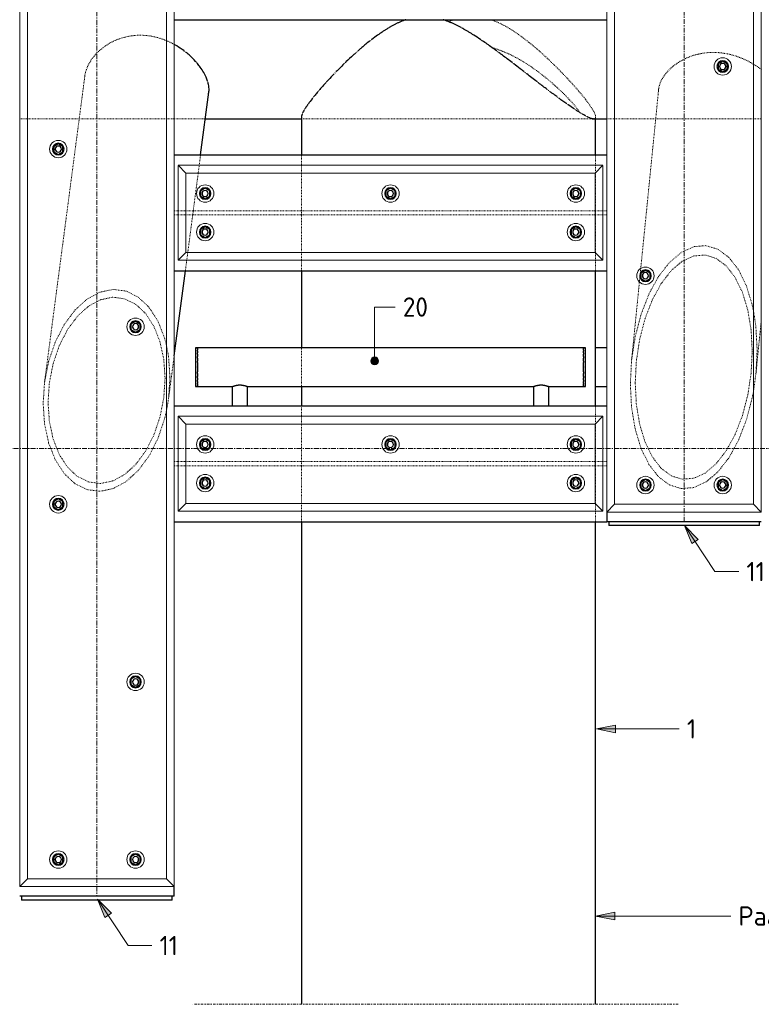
# Model space of a CAD drawing. Header units: millimetres. Extents: x -236694 to -141708, y -41476 to 103952.
# Tile 17 of 103: x -199920 to -198000, y -1440 to 1110. Entities that reach past the tile are written whole.
import ezdxf

# ---------------------------------------------------------------- set-up
doc = ezdxf.new("R2010")
doc.units = ezdxf.units.MM
for name, pattern in [('Dash dot', [15.875, 6.35, -4.7625, 0, -4.7625]), ('Grid Line', [22.225, 12.7, -3.175, 3.175, -3.175]), ('XX-HIDDEN', [4, 2, -2])]:
    doc.linetypes.add(name, pattern=pattern)
for name, color, linetype, lineweight in [('N-CO-BC-BETONVORM-G', 50, 'Continuous', 25), ('N-CO-BC-BETONVORM-G-1', 50, 'XX-HIDDEN', 18), ('N-CO-BC-BETONVORM-GN', 10, 'XX-HIDDEN', 18), ('N-CO-KC-KUNSTSTOFVORM-G', 7, 'Continuous', 13), ('N-CO-SC-STAALVORM-G', 10, 'Continuous', 25), ('X-XX-AL-CONSTRUCTIELIJN-G-1', 7, 'Grid Line', 18), ('X-XX-AL-CONSTRUCTIELIJN-G-2', 7, 'Dash dot', 18), ('X-XX-AL-T25-1', 250, 'Continuous', 13), ('X-XX-AL-T25-2', 7, 'Continuous', 13), ('X-XX-AL-VERWIJZING-G-1', 7, 'Grid Line', 18)]:
    doc.layers.add(name, color=color, linetype=linetype, lineweight=lineweight)
doc.styles.add('NLCS-ISO_1', font='NLCS-ISO.ttf', dxfattribs={"height": 50})

# ---------------------------------------------------------------- blocks, each defined once
blk = doc.blocks.new('GM_afdekklepje - GM_afdekklepje-V14-Doorsnede 2 dubbel geleidewerk')
at = {"layer": 'N-CO-SC-STAALVORM-G'}
for p, q in [((212665.7, -190), (212665.7, -200)), ((212692.7, -200), (212665.7, -200)), ((213028.7, -200), (212692.7, -200)), ((213055.7, -200), (213028.7, -200)), ((213055.7, -200), (213055.7, -190))]:
    blk.add_line(p, q, dxfattribs=at)
blk = doc.blocks.new('GM_Hakorit_2850 - GM_Hakorit_2850-3594086-Doorsnede 2 dubbel geleidewerk')
at = {"layer": 'N-CO-KC-KUNSTSTOFVORM-G'}
for p, q in [((212680.7, 2665), (212660.7, 2685)), ((212660.7, 2684.9), (212660.7, -164.9)), ((212660.8, 2685), (213060.6, 2685)), ((213060.7, 2685), (213040.7, 2665)), ((213060.7, 2684.9), (213060.7, -164.9)), ((213040.7, 2665), (212680.7, 2665)), ((212680.7, 2665), (212680.7, -145)), ((213040.7, 2665), (213040.7, -145)), ((212660.7, -165), (212680.7, -145)), ((212680.7, -145), (213040.7, -145)), ((213040.7, -145), (213060.7, -165)), ((213060.6, -165), (212660.8, -165))]:
    blk.add_line(p, q, dxfattribs=at)
for centre, start, end in [((212760.7, 2615), 90, 270), ((212760.7, 2615), 270, 90), ((212960.7, 2615), 90, 270), ((212960.7, 2615), 270, 90), ((212960.7, 2073), 90, 270), ((212960.7, 2073), 270, 90), ((212760.7, 1531), 90, 270), ((212760.7, 1531), 270, 90), ((212960.7, 989), 90, 270), ((212960.7, 989), 270, 90), ((212760.7, 447), 90, 270), ((212760.7, 447), 270, 90), ((212760.7, -95), 90, 270), ((212760.7, -95), 270, 90), ((212960.7, -95), 90, 270), ((212960.7, -95), 270, 90)]:
    blk.add_arc(centre, 22.5, start, end, dxfattribs=at)
blk = doc.blocks.new('GM_Hakorit_3820 - GM_Hakorit_3820-3593615-Doorsnede 2 dubbel geleidewerk')
at = {"layer": 'N-CO-KC-KUNSTSTOFVORM-G'}
for p, q in [((211160, 2665), (211140, 2685)), ((211140, 2684.9), (211140, -1134.9)), ((211140.1, 2685), (211540, 2685)), ((211540, 2685), (211520, 2665)), ((211540, 2684.9), (211540, -1134.9)), ((211520, 2665), (211160, 2665)), ((211160, 2665), (211160, -1115)), ((211520, 2665), (211520, -1115)), ((211140, -1135), (211160, -1115)), ((211160, -1115), (211520, -1115)), ((211520, -1115), (211540, -1135)), ((211540, -1135), (211140.1, -1135))]:
    blk.add_line(p, q, dxfattribs=at)
for centre, start, end in [((211240, 2615), 90, 270), ((211240, 2615), 270, 90), ((211440, 2615), 90, 270), ((211440, 2615), 270, 90), ((211440, 2155), 90, 270), ((211440, 2155), 270, 90), ((211240, 1695), 90, 270), ((211240, 1695), 270, 90), ((211440, 1235), 90, 270), ((211440, 1235), 270, 90), ((211240, 775), 90, 270), ((211240, 775), 270, 90), ((211440, 315), 90, 270), ((211440, 315), 270, 90), ((211240, -145), 90, 270), ((211240, -145), 270, 90), ((211440, -605), 90, 270), ((211440, -605), 270, 90), ((211240, -1065), 90, 270), ((211240, -1065), 270, 90), ((211440, -1065), 90, 270), ((211440, -1065), 270, 90)]:
    blk.add_arc(centre, 22.5, start, end, dxfattribs=at)
blk = doc.blocks.new('GM_Hakorit_1100 - GM_Hakorit_1100-3713549-Doorsnede 2 dubbel geleidewerk')
at = {"layer": 'N-CO-KC-KUNSTSTOFVORM-G'}
for p, q in [((212650.3, 2683), (211550.4, 2683)), ((211550.4, 2683), (211570.4, 2663)), ((211550.4, 2437.1), (211550.4, 2682.9)), ((212630.4, 2663), (212650.4, 2683)), ((212650.4, 2682.9), (212650.4, 2437.1)), ((212630.4, 2663), (211570.4, 2663)), ((211570.4, 2663), (211570.4, 2457)), ((212630.4, 2457), (212630.4, 2663)), ((211570.4, 2457), (211550.4, 2437)), ((212630.4, 2457), (211570.4, 2457)), ((212650.4, 2437), (212630.4, 2457)), ((212650.3, 2437), (211550.4, 2437))]:
    blk.add_line(p, q, dxfattribs=at)
for centre, start, end in [((211620.4, 2610), 0, 180), ((212100.4, 2610), 360, 180), ((212580.4, 2610), 0, 180), ((211620.4, 2610), 180, 0), ((212100.4, 2610), 180, 360), ((212580.4, 2610), 180, 360), ((211620.4, 2510), 0, 180), ((212580.4, 2510), 0, 180), ((211620.4, 2510), 180, 0), ((212580.4, 2510), 180, 360)]:
    blk.add_arc(centre, 22.5, start, end, dxfattribs=at)
blk = doc.blocks.new('GM_Bouten_Moeren_Zeskant - M16-3610774-Doorsnede 2 dubbel geleidewerk')
at = {"layer": 'N-CO-SC-STAALVORM-G'}
for p, q in [((205597.9, 2623.9), (205585.9, 2616.9)), ((205585.9, 2616.9), (205585.9, 2603.1)), ((205585.9, 2603.1), (205597.9, 2596.1)), ((205609.9, 2616.9), (205597.9, 2623.9)), ((205597.9, 2596.1), (205609.9, 2603.1)), ((205609.9, 2603.1), (205609.9, 2616.9))]:
    blk.add_line(p, q, dxfattribs=at)
for radius, start, end in [(15, 0, 180), (15, 180, 0), (8, 0, 180), (8, 180, 0)]:
    blk.add_arc((205597.9, 2610), radius, start, end, dxfattribs=at)
blk = doc.blocks.new('GM_Haalbuis_1000 - GM_Haalbuis_1000-3602095-Doorsnede 2 dubbel geleidewerk')
at = {"layer": 'N-CO-SC-STAALVORM-G'}
for p, q in [((212660.7, 260), (212631.8, 260)), ((212631.8, 160), (212660.7, 160))]:
    blk.add_line(p, q, dxfattribs=at)
blk = doc.blocks.new('GM_Haalbuis_1000 - GM_Haalbuis_1000-3744236-Doorsnede 2 dubbel geleidewerk')
at = {"layer": 'N-CO-SC-STAALVORM-G'}
for p, q in [((211600.4, 260), (211595.4, 260)), ((211595.4, 260), (211595.4, 210)), ((211600.4, 260), (211600.4, 258.4)), ((212600.4, 260), (211600.4, 260)), ((211600.4, 257.4), (211600.4, 258.3)), ((211600.4, 257.4), (211600.4, 254.1)), ((212605.4, 260), (212600.4, 260)), ((212600.4, 258.4), (212600.4, 260)), ((212600.4, 258.3), (212600.4, 257.4)), ((212600.4, 254.1), (212600.4, 257.4)), ((212605.4, 210), (212605.4, 260)), ((211600.4, 251.7), (211600.4, 254.1)), ((211600.4, 251.7), (211600.4, 247)), ((211600.4, 243.6), (211600.4, 247)), ((211600.4, 243.6), (211600.4, 237.5)), ((211600.4, 233.5), (211600.4, 237.6)), ((211600.4, 233.6), (211600.4, 225.9)), ((212600.4, 254.1), (212600.4, 251.7)), ((212600.4, 247), (212600.4, 251.7)), ((212600.4, 247), (212600.4, 243.6)), ((212600.4, 237.5), (212600.4, 243.6)), ((212600.4, 237.6), (212600.4, 233.5)), ((212600.4, 225.9), (212600.4, 233.6)), ((211595.4, 210), (211595.4, 160)), ((211600.4, 222.1), (211600.4, 225.9)), ((211600.4, 222.1), (211600.4, 210)), ((211600.4, 210), (211600.4, 210.7)), ((211600.4, 210), (211600.4, 197.9)), ((212600.4, 225.9), (212600.4, 222.1)), ((212600.4, 210), (212600.4, 222.1)), ((212600.4, 210.7), (212600.4, 210)), ((212600.4, 197.9), (212600.4, 210)), ((212605.4, 160), (212605.4, 210)), ((211600.4, 194.1), (211600.4, 197.9)), ((211600.4, 194.1), (211600.4, 186.4)), ((211600.4, 182.4), (211600.4, 186.5)), ((211600.4, 182.5), (211600.4, 176.4)), ((212600.4, 197.9), (212600.4, 194.1)), ((212600.4, 186.4), (212600.4, 194.1)), ((212600.4, 186.5), (212600.4, 182.4)), ((212600.4, 176.4), (212600.4, 182.5)), ((211595.4, 160), (211600.4, 160)), ((211600.4, 173), (211600.4, 176.4)), ((211600.4, 173), (211600.4, 168.3)), ((211600.4, 165.9), (211600.4, 168.3)), ((211600.4, 165.9), (211600.4, 162.6)), ((211600.4, 161.7), (211600.4, 162.6)), ((211600.4, 161.6), (211600.4, 160)), ((211600.4, 160), (211691.7, 160)), ((211690.4, 160), (211690.4, 110)), ((211729, 160), (212471.7, 160)), ((211730.4, 110), (211730.4, 160)), ((212470.4, 160), (212470.4, 110)), ((212509, 160), (212600.4, 160)), ((212510.4, 110), (212510.4, 160)), ((212600.4, 176.4), (212600.4, 173)), ((212600.4, 168.3), (212600.4, 173)), ((212600.4, 168.3), (212600.4, 165.9)), ((212600.4, 162.6), (212600.4, 165.9)), ((212600.4, 162.6), (212600.4, 161.7)), ((212600.4, 160), (212600.4, 161.6)), ((212600.4, 160), (212605.4, 160))]:
    blk.add_line(p, q, dxfattribs=at)
for points, knots in [([(211690.4, 160), (211690.4, 160), (211690.6, 160.1), (211691, 160.3), (211691.6, 160.5), (211692.2, 160.7), (211693, 161), (211693.8, 161.3), (211694.5, 161.5), (211694.9, 161.6), (211695, 161.7)], [-0.9884455, -0.9884455, -0.9884455, -0.9884455, -0.9444444, -0.9166667, -0.8888889, -0.8611111, -0.8333333, -0.8055556, -0.7916667, -0.7777778, -0.7777778, -0.7777778, -0.7777778]), ([(211695, 161.7), (211695.2, 161.7), (211695.6, 161.9), (211696.4, 162.1), (211697.5, 162.4), (211698.6, 162.7), (211699.6, 162.9), (211700.3, 163.1), (211701.1, 163.2), (211702.1, 163.4), (211703.5, 163.7), (211705.1, 163.9), (211706.8, 164.1), (211708.6, 164.1), (211710.4, 164.2), (211712.1, 164.1), (211713.9, 164.1), (211715.6, 163.9), (211717.2, 163.7), (211718.6, 163.4), (211719.6, 163.2), (211720.4, 163.1), (211721.1, 162.9), (211722.1, 162.7), (211723.2, 162.4), (211724.3, 162.1), (211725.1, 161.9), (211725.5, 161.7), (211725.7, 161.7)], [-0.7777778, -0.7777778, -0.7777778, -0.7777778, -0.7638889, -0.75, -0.7222222, -0.6944444, -0.6805556, -0.6666667, -0.6527778, -0.6388889, -0.6111111, -0.5833333, -0.5555556, -0.5277778, -0.5, -0.4722222, -0.4444444, -0.4166667, -0.3888889, -0.3611111, -0.3472222, -0.3333333, -0.3194444, -0.3055556, -0.2777778, -0.25, -0.2361111, -0.2222222, -0.2222222, -0.2222222, -0.2222222]), ([(211725.7, 161.7), (211725.8, 161.6), (211726.2, 161.5), (211726.9, 161.3), (211727.7, 161), (211728.5, 160.7), (211729.2, 160.5), (211729.7, 160.3), (211730.1, 160.1), (211730.3, 160), (211730.3, 160)], [-0.2222222, -0.2222222, -0.2222222, -0.2222222, -0.2083333, -0.1944444, -0.1666667, -0.1388889, -0.1111111, -0.0833333, -0.0555556, -0.0115495, -0.0115495, -0.0115495, -0.0115495]), ([(212470.4, 160), (212470.4, 160), (212470.6, 160.1), (212471, 160.3), (212471.6, 160.5), (212472.2, 160.7), (212473, 161), (212473.8, 161.3), (212474.5, 161.5), (212474.9, 161.6), (212475, 161.7)], [-0.9884455, -0.9884455, -0.9884455, -0.9884455, -0.9444444, -0.9166667, -0.8888889, -0.8611111, -0.8333333, -0.8055556, -0.7916667, -0.7777778, -0.7777778, -0.7777778, -0.7777778]), ([(212475, 161.7), (212475.2, 161.7), (212475.6, 161.9), (212476.4, 162.1), (212477.5, 162.4), (212478.6, 162.7), (212479.6, 162.9), (212480.3, 163.1), (212481.1, 163.2), (212482.1, 163.4), (212483.5, 163.7), (212485.1, 163.9), (212486.8, 164.1), (212488.6, 164.1), (212490.4, 164.2), (212492.1, 164.1), (212493.9, 164.1), (212495.6, 163.9), (212497.2, 163.7), (212498.6, 163.4), (212499.6, 163.2), (212500.4, 163.1), (212501.1, 162.9), (212502.1, 162.7), (212503.2, 162.4), (212504.3, 162.1), (212505.1, 161.9), (212505.5, 161.7), (212505.7, 161.7)], [-0.7777778, -0.7777778, -0.7777778, -0.7777778, -0.7638889, -0.75, -0.7222222, -0.6944444, -0.6805556, -0.6666667, -0.6527778, -0.6388889, -0.6111111, -0.5833333, -0.5555556, -0.5277778, -0.5, -0.4722222, -0.4444444, -0.4166667, -0.3888889, -0.3611111, -0.3472222, -0.3333333, -0.3194444, -0.3055556, -0.2777778, -0.25, -0.2361111, -0.2222222, -0.2222222, -0.2222222, -0.2222222]), ([(212505.7, 161.7), (212505.8, 161.6), (212506.2, 161.5), (212506.9, 161.3), (212507.7, 161), (212508.5, 160.7), (212509.2, 160.5), (212509.7, 160.3), (212510.1, 160.1), (212510.3, 160), (212510.3, 160)], [-0.2222222, -0.2222222, -0.2222222, -0.2222222, -0.2083333, -0.1944444, -0.1666667, -0.1388889, -0.1111111, -0.0833333, -0.0555556, -0.0115495, -0.0115495, -0.0115495, -0.0115495])]:
    blk.add_open_spline(points, degree=3, knots=knots, dxfattribs=at)
blk = doc.blocks.new('NLI_Balk_Buis - ø813_20-3690250-Doorsnede 2 dubbel geleidewerk')
at = {"layer": 'N-CO-BC-BETONVORM-GN'}
for p, q in [((211140.1, 853.5), (211160, 853.5)), ((211160.1, 853.5), (211294.1, 853.5)), ((211294.2, 853.5), (211520, 853.5)), ((211520.1, 853.5), (211540, 853.5)), ((211540.1, 853.5), (211620.5, 853.5)), ((211869.8, 853.5), (212622.4, 853.5)), ((212660.7, 853.5), (212680.6, 853.5)), ((212680.7, 853.5), (212787.1, 853.5)), ((212787.2, 853.5), (213040.6, 853.5)), ((213040.7, 853.5), (213060.6, 853.5))]:
    blk.add_line(p, q, dxfattribs=at)
at = {"layer": 'N-CO-SC-STAALVORM-G'}
for p, q in [((211620.5, 853.5), (211620.8, 853.5)), ((211620.9, 853.5), (211869.7, 853.5)), ((212622.5, 853.5), (212626.5, 853.5)), ((212626.6, 853.5), (212660.7, 853.5))]:
    blk.add_line(p, q, dxfattribs=at)
blk = doc.blocks.new('NLI_Balk_H - HEB300-V23-Doorsnede 2 dubbel geleidewerk')
at = {"layer": 'N-CO-BC-BETONVORM-GN'}
for p, q in [((211540, 1915.5), (211550.4, 1915.5)), ((211550.4, 1915.5), (211570.3, 1915.5)), ((211570.4, 1915.5), (212630.3, 1915.5)), ((212630.4, 1915.5), (212650.3, 1915.5)), ((212650.4, 1915.5), (212660.6, 1915.5)), ((211540, 1904.5), (211550.4, 1904.5)), ((211550.4, 1904.5), (211570.3, 1904.5)), ((211570.4, 1904.5), (212630.3, 1904.5)), ((212630.4, 1904.5), (212650.3, 1904.5)), ((212650.4, 1904.5), (212660.6, 1904.5))]:
    blk.add_line(p, q, dxfattribs=at)

msp = doc.modelspace()

# ---------------------------------------------------------------- hatches: boundary and pattern name
at = {"layer": 'X-XX-AL-T25-1'}
h = msp.add_hatch(color=256, dxfattribs=at)
edge = h.paths.add_edge_path(flags=0)
edge.add_arc((-199001.2, 226.6), 10, 0, 360)
for points in [[(-198198.9, -199.7), (-198179.7, -246.9), (-198163, -235.9)], [(-198427, -726.6), (-198377, -736.6), (-198377, -716.6)], [(-199718.9, -1168), (-199699.7, -1215.2), (-199683, -1204.2)], [(-198428.8, -1211.3), (-198378.8, -1221.3), (-198378.8, -1201.3)]]:
    msp.add_hatch(color=256, dxfattribs=at).paths.add_polyline_path(points, flags=0)

# ---------------------------------------------------------------- linework, layer by layer
at = {"layer": 'N-CO-BC-BETONVORM-GN'}
for p, q in [((-199751.7, 964.7), (-199856.1, 171.3)), ((-198265.7, 929.7), (-198312, 465.8)), ((-198428.8, 853.5), (-198428.8, 858.4)), ((-199455.5, 733), (-199452, 760)), ((-199190.8, 760), (-199190.8, 733)), ((-198428.8, 733), (-198428.8, 760)), ((-199458.1, 713), (-199455.5, 733)), ((-199190.8, 733), (-199190.8, 713)), ((-198428.8, 714.4), (-198428.8, 733)), ((-198428.8, 615.5), (-198428.8, 714.3)), ((-199471, 615.5), (-199458.1, 713)), ((-199190.8, 713), (-199190.8, 615.5)), ((-199472.4, 604.5), (-199471, 615.5)), ((-199190.8, 615.5), (-199190.8, 604.5)), ((-198428.8, 604.5), (-198428.8, 615.5)), ((-199485.2, 507), (-199472.4, 604.5)), ((-199190.8, 604.5), (-199190.8, 507)), ((-198428.8, 505.7), (-198428.8, 604.5)), ((-199491.4, 460), (-199487.9, 487)), ((-199487.8, 487), (-199485.2, 507)), ((-199190.8, 507), (-199190.8, 487)), ((-199190.8, 487), (-199190.8, 460)), ((-198428.8, 487), (-198428.8, 505.6)), ((-198428.8, 460), (-198428.8, 487)), ((-198312.1, 465.6), (-198313.3, 453.5)), ((-198314.3, 443.1), (-198315.5, 431)), ((-198313.3, 453.1), (-198314.3, 443.4)), ((-198315.5, 430.9), (-198335.9, 226.4)), ((-198013.6, 194.2), (-197999.8, 332.5)), ((-199190.8, 260), (-199190.8, 160)), ((-199534.9, 129), (-199520.5, 238.4)), ((-198010.6, 254.8), (-198013.5, 196)), ((-198339, 165.9), (-198335.9, 226.4)), ((-199531.3, 183.9), (-199534.7, 130.4)), ((-199534.9, 129), (-199540.3, 97.3)), ((-199190.8, 110), (-199190.8, 83)), ((-198428.8, 83), (-198428.8, 110)), ((-199190.8, 83), (-199190.8, 63)), ((-198428.8, 64.4), (-198428.8, 83)), ((-199190.8, 63), (-199190.8, -34.5)), ((-198428.8, -34.5), (-198428.8, 64.3)), ((-199190.8, -34.5), (-199190.8, -45.5)), ((-199190.8, -45.5), (-199190.8, -143)), ((-198428.8, -45.5), (-198428.8, -34.5)), ((-198428.8, -144.3), (-198428.8, -45.5)), ((-199190.8, -143), (-199190.8, -163)), ((-198428.8, -163), (-198428.8, -144.4)), ((-199190.8, -163), (-199190.8, -190)), ((-198428.8, -190), (-198428.8, -163))]:
    msp.add_line(p, q, dxfattribs=at)
at = {"layer": 'N-CO-BC-BETONVORM-GN', "flags": 128}
for points in [[(-198335.7, 229.1), (-198326.5, 288.7), (-198311.3, 346.7), (-198290.9, 399.5), (-198266, 445), (-198237.6, 481.5), (-198206.8, 507.6), (-198174.8, 522.3), (-198142.8, 525), (-198112, 515.6), (-198083.6, 494.4), (-198058.7, 462.3), (-198038.3, 420.6), (-198023.1, 370.8), (-198019.7, 354.5)], [(-198023.3, 251.4), (-198026.2, 306.7), (-198034.8, 358.4), (-198048.8, 404.4), (-198067.7, 442.9), (-198090.6, 472.5), (-198116.8, 492), (-198145.2, 500.7), (-198174.8, 498.2), (-198204.4, 484.7), (-198232.8, 460.6), (-198259, 426.9), (-198281.9, 384.9), (-198300.8, 336.2), (-198314.8, 282.6), (-198323.4, 226.3), (-198326.3, 169.3)], [(-199855.9, 172.5), (-199845.5, 224.8), (-199828.3, 275.3), (-199805.3, 320.3), (-199777.6, 357.8), (-199746.2, 386.3), (-199712.6, 404.5), (-199678.3, 411.6), (-199644.8, 407.2), (-199613.4, 391.6), (-199585.6, 365.4), (-199562.7, 329.9), (-199545.5, 286.4), (-199540.4, 267.2)], [(-199544, 181.3), (-199547.3, 230.4), (-199557.1, 275.9), (-199572.9, 316), (-199594.1, 348.8), (-199619.7, 372.9), (-199648.7, 387.3), (-199679.7, 391.4), (-199711.3, 384.9), (-199742.3, 368.1), (-199771.2, 341.8), (-199796.9, 307.1), (-199818.1, 265.6), (-199833.9, 219), (-199843.7, 169.4), (-199847, 119)], [(-198019.6, 354), (-198013.8, 314.8), (-198010.6, 254.8)], [(-199540.3, 266.8), (-199534.9, 237.1), (-199531.3, 183.9)], [(-198326.3, 169.3), (-198323.4, 114), (-198314.8, 62.3), (-198300.8, 16.3), (-198281.9, -22.2), (-198259, -51.8), (-198232.8, -71.3), (-198204.4, -80), (-198174.8, -77.5), (-198145.2, -64), (-198116.8, -39.9), (-198090.6, -6.2), (-198067.7, 35.8), (-198048.8, 84.5), (-198034.8, 138.1), (-198026.2, 194.4), (-198023.3, 251.4)], [(-199847, 119), (-199843.7, 69.9), (-199833.9, 24.4), (-199818.1, -15.7), (-199796.9, -48.5), (-199771.2, -72.7), (-199742.3, -87), (-199711.3, -91.1), (-199679.7, -84.6), (-199648.7, -67.8), (-199619.7, -41.5), (-199594.1, -6.8), (-199572.9, 34.7), (-199557.1, 81.3), (-199547.3, 130.9), (-199544, 181.3)], [(-198013.6, 194.2), (-198013.8, 193.1), (-198019.6, 150.7)], [(-199859.7, 116.4), (-199856.1, 171), (-199856.1, 171.3)], [(-198019.7, 150.1), (-198023.1, 132), (-198038.3, 74), (-198058.7, 21.2), (-198083.6, -24.3), (-198112, -60.8), (-198142.8, -86.9), (-198174.8, -101.6), (-198206.8, -104.3), (-198237.6, -94.9), (-198266, -73.7), (-198290.9, -41.7), (-198311.3, 0.1), (-198326.5, 49.9), (-198335.8, 105.9), (-198339, 165.9)], [(-199540.4, 96.9), (-199545.5, 75.5), (-199562.7, 25), (-199585.6, -20), (-199613.4, -57.5), (-199644.8, -86), (-199678.3, -104.2), (-199712.6, -111.3), (-199746.2, -106.9), (-199777.6, -91.3), (-199805.3, -65.1), (-199828.3, -29.6), (-199845.5, 13.8), (-199856.1, 63.2), (-199859.7, 116.4)]]:
    msp.add_lwpolyline(points, dxfattribs=at)
at = {"layer": 'N-CO-BC-BETONVORM-GN'}
for points, knots in [([(-198809.9, 1105), (-198809, 1105.4), (-198805.7, 1106.7), (-198801, 1108.4), (-198797.1, 1109.7), (-198795.7, 1110.2)], [0.45131321, 0.45131321, 0.45131321, 0.45131321, 0.45348837, 0.45930233, 0.4626217, 0.4626217, 0.4626217, 0.4626217]), ([(-198699.6, 1110.2), (-198698.2, 1109.7), (-198694.6, 1108.4), (-198688.7, 1106.1), (-198681.9, 1103.2), (-198675.2, 1100.1), (-198668.7, 1096.9), (-198662.3, 1093.4), (-198656, 1089.7), (-198649.8, 1086), (-198643.7, 1082.2), (-198635.8, 1077), (-198622.2, 1067.5), (-198603.6, 1053.4), (-198582.6, 1036), (-198562.7, 1018.3), (-198543.9, 1000.6), (-198526.2, 983.2), (-198509.6, 966.2), (-198494.1, 949.6), (-198480, 933.8), (-198467.2, 918.8), (-198456, 904.9), (-198446.4, 892.2), (-198438.7, 880.9), (-198433, 871.3), (-198429.5, 863.6), (-198428.8, 859.9), (-198428.8, 858.4)], [0.5373825, 0.5373825, 0.5373825, 0.5373825, 0.5406977, 0.5465116, 0.5523256, 0.5581395, 0.5639535, 0.5697674, 0.5755814, 0.5813953, 0.5872093, 0.5930233, 0.6046512, 0.627907, 0.6511628, 0.6744186, 0.6976744, 0.7209302, 0.744186, 0.7674419, 0.7906977, 0.8139535, 0.8372093, 0.8604651, 0.8837209, 0.9069767, 0.9302326, 0.9525246, 0.9525246, 0.9525246, 0.9525246]), ([(-199540.4, 1055.9), (-199544.9, 1057.7), (-199556.4, 1062), (-199575.5, 1067.1), (-199597.6, 1070.1), (-199619.7, 1070.1), (-199641.3, 1067.1), (-199661.9, 1061.4), (-199681.2, 1053.1), (-199698.6, 1042.6), (-199714.1, 1030.4), (-199727.3, 1016.9), (-199738, 1002.3), (-199747.2, 984.8), (-199750.8, 972.1), (-199751.7, 964.7)], [0.3631498, 0.3631498, 0.3631498, 0.3631498, 0.3913043, 0.4347826, 0.4782609, 0.5217391, 0.5652174, 0.6086957, 0.6521739, 0.6956522, 0.7391304, 0.7826087, 0.826087, 0.8695652, 0.9337125, 0.9337125, 0.9337125, 0.9337125]), ([(-199520.4, 1046.2), (-199524.6, 1048.5), (-199531.2, 1051.8), (-199537.9, 1054.8), (-199540.3, 1055.8)], [0.31954861, 0.31954861, 0.31954861, 0.31954861, 0.34782609, 0.36294171, 0.36294171, 0.36294171, 0.36294171]), ([(-198469.8, 869.8), (-198470.1, 870.2), (-198473.9, 876.2), (-198484.6, 890.2), (-198508.3, 915.6), (-198538.7, 944.2), (-198569.1, 969.1), (-198596.4, 988.7), (-198618.4, 1002.9), (-198638, 1013.9), (-198654.6, 1022), (-198667.4, 1027.6), (-198680.8, 1032.6), (-198690.3, 1035.6), (-198695.3, 1037), (-198695.7, 1037.1)], [0.1011694, 0.1011694, 0.1011694, 0.1011694, 0.1052632, 0.1578947, 0.2105263, 0.2631579, 0.3157895, 0.3421053, 0.3684211, 0.3947368, 0.4078947, 0.4210526, 0.4342105, 0.4473684, 0.4484788, 0.4484788, 0.4484788, 0.4484788]), ([(-198019.6, 994.7), (-198022.7, 996.6), (-198032.1, 1001.9), (-198048.6, 1009.9), (-198069.5, 1017.5), (-198091.3, 1022.8), (-198113.5, 1025.5), (-198135.6, 1025.5), (-198157.2, 1022.8), (-198177.7, 1017.5), (-198196.7, 1009.9), (-198214, 1000.3), (-198229.2, 989.3), (-198242.1, 977), (-198252.5, 964.1), (-198261.5, 948.5), (-198264.9, 937), (-198265.7, 930.1), (-198265.7, 929.7)], [0.2824728, 0.2824728, 0.2824728, 0.2824728, 0.3043478, 0.3478261, 0.3913043, 0.4347826, 0.4782609, 0.5217391, 0.5652174, 0.6086957, 0.6521739, 0.6956522, 0.7391304, 0.7826087, 0.826087, 0.8695652, 0.9347826, 0.9392929, 0.9392929, 0.9392929, 0.9392929]), ([(-197999.6, 981.2), (-198003.2, 983.9), (-198009.7, 988.5), (-198016.6, 992.8), (-198019.6, 994.6)], [0.23226961, 0.23226961, 0.23226961, 0.23226961, 0.26086957, 0.28223706, 0.28223706, 0.28223706, 0.28223706]), ([(-198428.8, 858.2), (-198428.8, 856.6), (-198429.7, 854.3), (-198432.2, 853.5), (-198433.7, 853.5)], [0.95348837, 0.95348837, 0.95348837, 0.95348837, 0.97674419, 0.9990312, 0.9990312, 0.9990312, 0.9990312])]:
    msp.add_open_spline(points, degree=3, knots=knots, dxfattribs=at)
for points in [[(-198963.9, 1089.5), (-198964.5, 1089.1), (-198965.2, 1088.8), (-198965.9, 1088.4)], [(-198774.8, 1088.4), (-198775.6, 1088.8), (-198776.3, 1089.1), (-198777, 1089.5)], [(-199008.4, 1059), (-199009.8, 1057.9), (-199011.3, 1056.8), (-199012.7, 1055.7)], [(-198722.4, 1055.7), (-198724, 1056.8), (-198725.7, 1057.9), (-198727.3, 1059)], [(-199489.6, 1025.5), (-199490.6, 1026.3), (-199491.6, 1027.1), (-199492.6, 1027.9)], [(-199044, 1029.6), (-199046, 1027.8), (-199048, 1026.1), (-199050, 1024.3)], [(-198678.5, 1024.3), (-198680.9, 1026.1), (-198683.2, 1027.8), (-198685.6, 1029.6)], [(-199460.2, 996.7), (-199461.1, 997.8), (-199462, 998.8), (-199462.9, 999.9)], [(-199076.7, 999.5), (-199077.8, 998.5), (-199078.8, 997.5), (-199079.8, 996.5)], [(-198640.9, 996), (-198642.4, 997.1), (-198643.9, 998.3), (-198645.4, 999.5)], [(-199443.4, 972.6), (-199443.5, 972.8), (-199443.7, 973.1), (-199443.8, 973.3)], [(-199100.5, 975.8), (-199102.3, 974), (-199104.1, 972.2), (-199105.8, 970.3)], [(-198607.5, 970.3), (-198609.8, 972.2), (-198612.2, 974), (-198614.6, 975.8)], [(-199751.8, 964), (-199752, 962.2), (-199752.2, 960.3), (-199752.3, 958.5)], [(-199432.5, 946.6), (-199432.9, 948.1), (-199433.3, 949.6), (-199433.8, 951)], [(-199125.8, 949.1), (-199126.5, 948.3), (-199127.3, 947.5), (-199128, 946.7)], [(-198576.7, 946.7), (-198577.7, 947.5), (-198578.8, 948.3), (-198579.8, 949.1)], [(-199430.2, 926.5), (-199430.2, 926.8), (-199430.2, 927.1), (-199430.2, 927.4)], [(-199143.1, 929.6), (-199144.7, 927.8), (-199146.2, 926), (-199147.8, 924.2)], [(-198547.1, 924.2), (-198549.5, 926), (-198551.9, 927.8), (-198554.3, 929.6)], [(-198265.8, 928.8), (-198265.9, 927.4), (-198266, 926), (-198266, 924.7)], [(-199158.6, 911.1), (-199159.7, 909.6), (-199160.9, 908.2), (-199162, 906.8)], [(-198523.7, 906.8), (-198525.7, 908.2), (-198527.6, 909.6), (-198529.5, 911.1)], [(-199187.5, 869.1), (-199188, 867.9), (-199188.5, 866.9), (-199188.9, 865.8)], [(-199181.7, 879.4), (-199182.5, 878.1), (-199183.3, 876.8), (-199184, 875.6)], [(-199173.2, 891.9), (-199173.8, 891.2), (-199174.3, 890.4), (-199174.8, 889.6)], [(-198499.8, 889.6), (-198500.9, 890.4), (-198502, 891.2), (-198503.1, 891.9)], [(-198479, 875.6), (-198480.9, 876.8), (-198482.8, 878.1), (-198484.8, 879.4)], [(-198463.3, 865.8), (-198465.1, 866.9), (-198466.8, 867.9), (-198468.7, 869.1)], [(-199190.5, 861), (-199190.6, 860.4), (-199190.7, 859.7), (-199190.7, 859.1)], [(-198450.7, 859), (-198452.1, 859.7), (-198453.5, 860.4), (-198455, 861.2)], [(-198441.1, 854.9), (-198441.9, 855.2), (-198442.8, 855.5), (-198443.7, 855.9)]]:
    msp.add_open_spline(points, degree=3, dxfattribs=at)
at = {"layer": 'N-CO-SC-STAALVORM-G'}
for p, q in [((-199520.5, 1110), (-198399.8, 1110)), ((-199452, 760), (-199430.6, 922.5)), ((-199190.8, 858.4), (-199190.8, 760)), ((-198428.8, 760), (-198428.8, 853.5)), ((-199520.5, 760), (-198399.8, 760)), ((-199520.5, 460), (-198399.8, 460)), ((-199520.4, 239.2), (-199491.4, 460)), ((-199190.8, 460), (-199190.8, 260)), ((-198428.8, 110), (-198428.8, 460)), ((-199190.8, 160), (-199190.8, 110)), ((-199520.5, 110), (-198399.8, 110)), ((-198399.8, -165), (-198399.8, -190)), ((-199520.5, -190), (-198399.8, -190)), ((-199190.8, -190), (-199190.8, -1440)), ((-198428.8, -1440), (-198428.8, -190)), ((-198367.8, -190), (-198399.8, -190)), ((-198031.8, -190), (-198367.8, -190)), ((-197999.8, -190), (-198031.8, -190)), ((-199520.5, -1160), (-199520.5, -1135)), ((-199888.5, -1160), (-199920.5, -1160)), ((-199552.5, -1160), (-199888.5, -1160)), ((-199520.5, -1160), (-199552.5, -1160))]:
    msp.add_line(p, q, dxfattribs=at)
for points, knots in [([(-198920, 1110.2), (-198921.3, 1109.7), (-198925, 1108.4), (-198930.9, 1106.1), (-198937.7, 1103.2), (-198944.3, 1100.1), (-198950.9, 1096.9), (-198957.3, 1093.4), (-198961.6, 1090.9), (-198963.7, 1089.6), (-198963.8, 1089.6)], [0.5373783, 0.5373783, 0.5373783, 0.5373783, 0.54069767, 0.54651163, 0.55232558, 0.55813953, 0.56395349, 0.56976744, 0.5755814, 0.57585942, 0.57585942, 0.57585942, 0.57585942]), ([(-198777, 1089.6), (-198777.2, 1089.6), (-198779.5, 1090.9), (-198784.2, 1093.4), (-198791.1, 1096.9), (-198798.1, 1100.1), (-198805.2, 1103.2), (-198812.4, 1106.1), (-198818.6, 1108.4), (-198822.4, 1109.7), (-198823.8, 1110.2)], [0.42413832, 0.42413832, 0.42413832, 0.42413832, 0.4244186, 0.43023256, 0.43604651, 0.44186047, 0.44767442, 0.45348837, 0.45930233, 0.46261746, 0.46261746, 0.46261746, 0.46261746]), ([(-198965.9, 1088.3), (-198967.2, 1087.6), (-198970.5, 1085.6), (-198975.8, 1082.2), (-198983.8, 1077), (-198994.8, 1069.3), (-199003.5, 1062.8), (-199008.4, 1059.1)], [0.57778573, 0.57778573, 0.57778573, 0.57778573, 0.58139535, 0.5872093, 0.59302326, 0.60465116, 0.62009236, 0.62009236, 0.62009236, 0.62009236]), ([(-198727.4, 1059.1), (-198732.9, 1062.8), (-198742.8, 1069.3), (-198755.1, 1077), (-198763.9, 1082.2), (-198769.8, 1085.6), (-198773.4, 1087.6), (-198774.8, 1088.3)], [0.37990812, 0.37990812, 0.37990812, 0.37990812, 0.39534884, 0.40697674, 0.4127907, 0.41860465, 0.42221246, 0.42221246, 0.42221246, 0.42221246]), ([(-199492.6, 1027.9), (-199493.6, 1028.7), (-199500.3, 1033.8), (-199509.5, 1040), (-199518.1, 1044.9), (-199520.3, 1046.2)], [0.25319672, 0.25319672, 0.25319672, 0.25319672, 0.26086957, 0.30434783, 0.31945206, 0.31945206, 0.31945206, 0.31945206]), ([(-199012.7, 1055.7), (-199013.7, 1054.9), (-199022, 1048.4), (-199032.4, 1039.7), (-199041.6, 1031.7), (-199044, 1029.6)], [0.62469662, 0.62469662, 0.62469662, 0.62469662, 0.62790698, 0.65116279, 0.65946594, 0.65946594, 0.65946594, 0.65946594]), ([(-198685.7, 1029.6), (-198688.5, 1031.7), (-198699.5, 1039.7), (-198711.7, 1048.4), (-198721.2, 1054.9), (-198722.4, 1055.7)], [0.34053474, 0.34053474, 0.34053474, 0.34053474, 0.34883721, 0.37209302, 0.37530356, 0.37530356, 0.37530356, 0.37530356]), ([(-199462.9, 999.9), (-199463.6, 1000.7), (-199468.6, 1006.4), (-199477.3, 1015.1), (-199486, 1022.6), (-199489.5, 1025.5)], [0.16722507, 0.16722507, 0.16722507, 0.16722507, 0.17391304, 0.2173913, 0.2451835, 0.2451835, 0.2451835, 0.2451835]), ([(-199050, 1024.3), (-199052.2, 1022.3), (-199061, 1014.4), (-199069.8, 1006.1), (-199076.3, 999.9), (-199076.7, 999.5)], [0.66651182, 0.66651182, 0.66651182, 0.66651182, 0.6744186, 0.69767442, 0.69926412, 0.69926412, 0.69926412, 0.69926412]), ([(-198645.4, 999.5), (-198653.6, 1005.7), (-198664.6, 1014), (-198675.7, 1022.3), (-198678.4, 1024.3)], [0.30073691, 0.30073691, 0.30073691, 0.30073691, 0.3255814, 0.33348877, 0.33348877, 0.33348877, 0.33348877]), ([(-199443.8, 973.4), (-199446.4, 978), (-199451.5, 985.8), (-199457.5, 993.5), (-199460.1, 996.7)], [0.09108384, 0.09108384, 0.09108384, 0.09108384, 0.13043478, 0.15772991, 0.15772991, 0.15772991, 0.15772991]), ([(-199079.8, 996.4), (-199084.4, 992), (-199091.4, 985.1), (-199098.1, 978.3), (-199100.5, 975.9)], [0.70330129, 0.70330129, 0.70330129, 0.70330129, 0.72093023, 0.73099787, 0.73099787, 0.73099787, 0.73099787]), ([(-198614.6, 975.9), (-198617.8, 978.3), (-198626.5, 985), (-198635.3, 991.7), (-198640.8, 996)], [0.26900542, 0.26900542, 0.26900542, 0.26900542, 0.27906977, 0.29605808, 0.29605808, 0.29605808, 0.29605808]), ([(-199433.8, 951.1), (-199436, 957.8), (-199439.1, 965), (-199443.2, 972.3), (-199443.4, 972.6)], [0.02601301, 0.02601301, 0.02601301, 0.02601301, 0.08695652, 0.08875191, 0.08875191, 0.08875191, 0.08875191]), ([(-199105.9, 970.3), (-199107.2, 969), (-199113.9, 962), (-199120.5, 954.9), (-199125.6, 949.3), (-199125.8, 949.1)], [0.73856784, 0.73856784, 0.73856784, 0.73856784, 0.74418605, 0.76744186, 0.76840485, 0.76840485, 0.76840485, 0.76840485]), ([(-198579.8, 949.1), (-198580.1, 949.3), (-198589.1, 956.2), (-198598.4, 963.3), (-198607.4, 970.3)], [0.23159665, 0.23159665, 0.23159665, 0.23159665, 0.23255814, 0.26143445, 0.26143445, 0.26143445, 0.26143445]), ([(-199128, 946.7), (-199131.9, 942.3), (-199137, 936.6), (-199141.8, 931.1), (-199143.1, 929.6)], [0.77191269, 0.77191269, 0.77191269, 0.77191269, 0.79069767, 0.79725945, 0.79725945, 0.79725945, 0.79725945]), ([(-199430.6, 922.5), (-199430.6, 922.6), (-199430.4, 923.9), (-199430.3, 925.2), (-199430.2, 926.5)], [0.93370696, 0.93370696, 0.93370696, 0.93370696, 0.93478261, 0.94752018, 0.94752018, 0.94752018, 0.94752018]), ([(-199147.8, 924.1), (-199149.2, 922.4), (-199153, 918), (-199156.5, 913.7), (-199158.6, 911.1)], [0.8057972, 0.8057972, 0.8057972, 0.8057972, 0.81395349, 0.82697557, 0.82697557, 0.82697557, 0.82697557]), ([(-198529.6, 911.1), (-198533.1, 913.7), (-198538.8, 918), (-198544.8, 922.4), (-198547.1, 924.1)], [0.17302481, 0.17302481, 0.17302481, 0.17302481, 0.18604651, 0.19420298, 0.19420298, 0.19420298, 0.19420298]), ([(-199162, 906.8), (-199162.4, 906.2), (-199166.4, 901.2), (-199170.1, 896.3), (-199173.1, 892.1), (-199173.2, 892)], [0.83429712, 0.83429712, 0.83429712, 0.83429712, 0.8372093, 0.86046512, 0.86138034, 0.86138034, 0.86138034, 0.86138034]), ([(-198503.1, 892), (-198503.3, 892.1), (-198509.9, 896.8), (-198516.8, 901.7), (-198523.7, 906.8)], [0.13862051, 0.13862051, 0.13862051, 0.13862051, 0.13953488, 0.16570291, 0.16570291, 0.16570291, 0.16570291]), ([(-199184, 875.6), (-199184.8, 874.2), (-199186, 872), (-199187.1, 869.9), (-199187.5, 869.1)], [0.89686525, 0.89686525, 0.89686525, 0.89686525, 0.90697674, 0.91394352, 0.91394352, 0.91394352, 0.91394352]), ([(-199174.9, 889.6), (-199176.9, 886.7), (-199179.3, 883.2), (-199181.3, 880), (-199181.7, 879.4)], [0.86602668, 0.86602668, 0.86602668, 0.86602668, 0.88372093, 0.88780945, 0.88780945, 0.88780945, 0.88780945]), ([(-198468.7, 869.1), (-198470, 869.9), (-198473.4, 872), (-198476.9, 874.2), (-198479, 875.6)], [0.08605759, 0.08605759, 0.08605759, 0.08605759, 0.09302326, 0.10313647, 0.10313647, 0.10313647, 0.10313647]), ([(-199188.9, 865.8), (-199189.2, 865.1), (-199189.8, 863.4), (-199190.3, 861.9), (-199190.5, 861.1)], [0.92370503, 0.92370503, 0.92370503, 0.92370503, 0.93023256, 0.94058849, 0.94058849, 0.94058849, 0.94058849]), ([(-198443.7, 855.9), (-198445.3, 856.5), (-198447.6, 857.5), (-198450.1, 858.7), (-198450.7, 859)], [0.033216, 0.033216, 0.033216, 0.033216, 0.04651163, 0.05047898, 0.05047898, 0.05047898, 0.05047898]), ([(-198434, 853.5), (-198435.7, 853.5), (-198438, 853.9), (-198440.8, 854.8), (-198441.1, 854.9)], [0, 0, 0, 0, 0.02325581, 0.02573802, 0.02573802, 0.02573802, 0.02573802])]:
    msp.add_open_spline(points, degree=3, knots=knots, dxfattribs=at)
for points in [[(-199431.6, 942.5), (-199431.8, 943.9), (-199432.2, 945.2), (-199432.5, 946.6)], [(-198554.4, 929.6), (-198561.6, 935.1), (-198569.1, 940.8), (-198576.7, 946.7)], [(-199431.7, 916.9), (-199431.3, 918.5), (-199430.9, 920.2), (-199430.7, 921.9)], [(-199430.2, 927.4), (-199430, 932.2), (-199430.5, 937.3), (-199431.6, 942.5)], [(-198484.8, 879.4), (-198489.6, 882.6), (-198494.6, 886), (-198499.8, 889.6)], [(-199190.7, 859.1), (-199190.8, 858.8), (-199190.8, 858.6), (-199190.8, 858.4)], [(-198455, 861.2), (-198457.6, 862.6), (-198460.4, 864.1), (-198463.3, 865.8)]]:
    msp.add_open_spline(points, degree=3, dxfattribs=at)
at = {"layer": 'X-XX-AL-CONSTRUCTIELIJN-G-1'}
for p, q in [((-199720.5, 2710), (-199720.5, -1160)), ((-198199.8, -190), (-198199.8, 2710))]:
    msp.add_line(p, q, dxfattribs=at)
at = {"layer": 'X-XX-AL-CONSTRUCTIELIJN-G-2'}
msp.add_line((-198215.2, -1440), (-199475.2, -1440), dxfattribs=at)
at = {"layer": 'X-XX-AL-T25-1'}
for p, q in [((-199001.2, 366), (-198948.3, 366)), ((-199001.2, 226.6), (-199001.2, 366)), ((-198198.9, -199.7), (-198179.7, -246.9)), ((-198163, -235.9), (-198198.9, -199.7)), ((-198198.9, -199.7), (-198119.8, -319.3)), ((-198179.7, -246.9), (-198163, -235.9)), ((-198119.8, -319.3), (-198058.3, -319.3)), ((-198377, -716.6), (-198427, -726.6)), ((-198427, -726.6), (-198377, -736.6)), ((-198427, -726.6), (-198212.4, -726.6)), ((-198377, -736.6), (-198377, -716.6)), ((-199718.9, -1168), (-199699.7, -1215.2)), ((-199683, -1204.2), (-199718.9, -1168)), ((-199718.9, -1168), (-199639.8, -1287.7)), ((-199699.7, -1215.2), (-199683, -1204.2)), ((-198378.8, -1201.3), (-198428.8, -1211.3)), ((-198428.8, -1211.3), (-198378.8, -1221.3)), ((-198428.8, -1211.3), (-198078.9, -1211.3)), ((-198378.8, -1221.3), (-198378.8, -1201.3)), ((-199639.8, -1287.7), (-199578.3, -1287.7))]:
    msp.add_line(p, q, dxfattribs=at)
msp.add_circle((-199001.2, 226.6), 10, dxfattribs=at)
at = {"layer": 'X-XX-AL-VERWIJZING-G-1'}
msp.add_line((-207048.7, 0), (-194071.3, 0), dxfattribs=at)

# ---------------------------------------------------------------- block references
at = {"layer": 'N-CO-BC-BETONVORM-G'}
for name, p in [('GM_Hakorit_3820 - GM_Hakorit_3820-3593615-Doorsnede 2 dubbel geleidewerk', (-411060.5, 0)), ('GM_Hakorit_2850 - GM_Hakorit_2850-3594086-Doorsnede 2 dubbel geleidewerk', (-411060.5, 0)), ('GM_Bouten_Moeren_Zeskant - M16-3610774-Doorsnede 2 dubbel geleidewerk', (-403697.7, -1621)), ('GM_Bouten_Moeren_Zeskant - M16-3610774-Doorsnede 2 dubbel geleidewerk', (-405418.4, -1835)), ('GM_Hakorit_1100 - GM_Hakorit_1100-3713549-Doorsnede 2 dubbel geleidewerk', (-411060.5, -1950)), ('GM_Bouten_Moeren_Zeskant - M16-3610774-Doorsnede 2 dubbel geleidewerk', (-405038.1, -1950)), ('GM_Bouten_Moeren_Zeskant - M16-3610774-Doorsnede 2 dubbel geleidewerk', (-404558.1, -1950)), ('GM_Bouten_Moeren_Zeskant - M16-3610774-Doorsnede 2 dubbel geleidewerk', (-404078.1, -1950)), ('GM_Bouten_Moeren_Zeskant - M16-3610774-Doorsnede 2 dubbel geleidewerk', (-405038.1, -2050)), ('GM_Bouten_Moeren_Zeskant - M16-3610774-Doorsnede 2 dubbel geleidewerk', (-404078.1, -2050)), ('GM_Bouten_Moeren_Zeskant - M16-3610774-Doorsnede 2 dubbel geleidewerk', (-403897.7, -2163)), ('GM_Bouten_Moeren_Zeskant - M16-3610774-Doorsnede 2 dubbel geleidewerk', (-405218.4, -2295)), ('GM_Haalbuis_1000 - GM_Haalbuis_1000-3744236-Doorsnede 2 dubbel geleidewerk', (-411060.5, 0)), ('GM_Haalbuis_1000 - GM_Haalbuis_1000-3602095-Doorsnede 2 dubbel geleidewerk', (-411060.5, 0)), ('GM_Hakorit_1100 - GM_Hakorit_1100-3713549-Doorsnede 2 dubbel geleidewerk', (-411060.5, -2600)), ('GM_Bouten_Moeren_Zeskant - M16-3610774-Doorsnede 2 dubbel geleidewerk', (-405038.1, -2600)), ('GM_Bouten_Moeren_Zeskant - M16-3610774-Doorsnede 2 dubbel geleidewerk', (-404558.1, -2600)), ('GM_Bouten_Moeren_Zeskant - M16-3610774-Doorsnede 2 dubbel geleidewerk', (-404078.1, -2600)), ('GM_Bouten_Moeren_Zeskant - M16-3610774-Doorsnede 2 dubbel geleidewerk', (-405038.1, -2700)), ('GM_Bouten_Moeren_Zeskant - M16-3610774-Doorsnede 2 dubbel geleidewerk', (-404078.1, -2700)), ('GM_Bouten_Moeren_Zeskant - M16-3610774-Doorsnede 2 dubbel geleidewerk', (-403897.7, -2705)), ('GM_Bouten_Moeren_Zeskant - M16-3610774-Doorsnede 2 dubbel geleidewerk', (-403697.7, -2705)), ('GM_Bouten_Moeren_Zeskant - M16-3610774-Doorsnede 2 dubbel geleidewerk', (-405418.4, -2755)), ('GM_afdekklepje - GM_afdekklepje-V14-Doorsnede 2 dubbel geleidewerk', (-411060.5, 0)), ('GM_Bouten_Moeren_Zeskant - M16-3610774-Doorsnede 2 dubbel geleidewerk', (-405218.4, -3215)), ('GM_Bouten_Moeren_Zeskant - M16-3610774-Doorsnede 2 dubbel geleidewerk', (-405418.4, -3675)), ('GM_Bouten_Moeren_Zeskant - M16-3610774-Doorsnede 2 dubbel geleidewerk', (-405218.4, -3675)), ('GM_afdekklepje - GM_afdekklepje-V14-Doorsnede 2 dubbel geleidewerk', (-412581.2, -970))]:
    msp.add_blockref(name, p, dxfattribs=at)
at = {"layer": 'N-CO-BC-BETONVORM-G-1'}
for name, p in [('NLI_Balk_Buis - ø813_20-3690250-Doorsnede 2 dubbel geleidewerk', (-411060.5, 0)), ('NLI_Balk_H - HEB300-V23-Doorsnede 2 dubbel geleidewerk', (-411060.5, -1300)), ('NLI_Balk_H - HEB300-V23-Doorsnede 2 dubbel geleidewerk', (-411060.5, -1950))]:
    msp.add_blockref(name, p, dxfattribs=at)

# ---------------------------------------------------------------- texts
at = {"layer": 'X-XX-AL-T25-2', "char_height": 50, "attachment_point": 1, "style": 'NLCS-ISO_1'}
for s, insert, width in [('20', (-198928.3, 391), 86.582), ('11', (-198038.3, -294.3), 60.928), ('1', (-198192.4, -701.6), 30.464), ('Paalpuntniveau = -18.000', (-198058.9, -1186.3), 941.181), ('11', (-199558.3, -1262.7), 60.928)]:
    msp.add_mtext(s, dxfattribs=dict(at, insert=insert, width=width))

doc.saveas('drawing.dxf')
